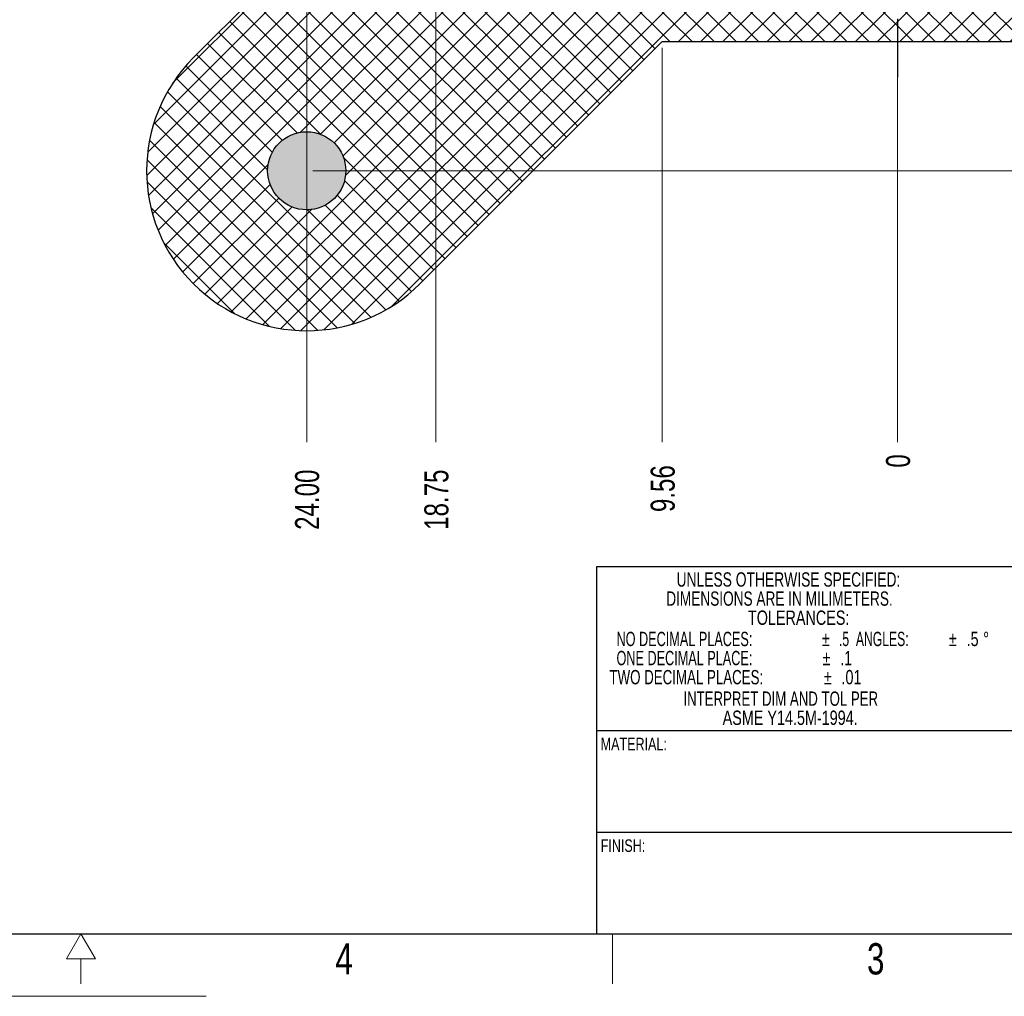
# Model space of a CAD drawing. Header units: millimetres. Extents: x 0 to 864, y 0 to 559.
# Tile 2 of 4: x 419 to 619, y 0 to 198. Entities that reach past the tile are written whole.
import ezdxf

# ---------------------------------------------------------------- set-up
doc = ezdxf.new("R2010")
doc.units = ezdxf.units.MM
doc.linetypes.add('CENTERX2', pattern=[20.32, 12.7, -2.54, 2.54, -2.54])
for name, color, linetype, lineweight in [('BORDER_N', 250, 'Continuous', 0), ('BORDER_W', 5, 'Continuous', 30), ('TEXT', 250, 'Continuous', 15)]:
    doc.layers.add(name, color=color, linetype=linetype, lineweight=lineweight)
doc.styles.add('SLDTEXTSTYLE0', font='TXT', dxfattribs={"width": 0.75})
doc.styles.add('SLDTEXTSTYLE14', font='TXT', dxfattribs={"width": 0.660714})
doc.styles.add('SLDTEXTSTYLE15', font='TXT', dxfattribs={"width": 0.634615})
doc.styles.add('SLDTEXTSTYLE16', font='TXT', dxfattribs={"width": 0.722222})
doc.styles.add('SLDTEXTSTYLE17', font='TXT', dxfattribs={"width": 0.711207})
doc.styles.add('SLDTEXTSTYLE2', font='TXT', dxfattribs={"width": 0.69})
doc.styles.add('SLDTEXTSTYLE7', font='TXT', dxfattribs={"width": 0.69375})
doc.dimstyles.new('SLDDIMSTYLE0', dxfattribs={"dimtxt": 4.879436, "dimasz": 4.7625, "dimexe": 0, "dimexo": 0.0625, "dimgap": 1.219859, "dimtad": 0, "dimtih": 1, "dimtoh": 1, "dimdec": 0, "dimlfac": 0.2, "dimdsep": 46, "dimtxsty": 'SLDTEXTSTYLE0', "dimblk1": 'NONE', "dimblk2": 'NONE', "dimsah": 1, "dimcen": 0.09, "dimadec": 0, "dimazin": 0, "dimtfac": 1, "dimtdec": 3, "dimtofl": 0, "dimtmove": 0, "dimatfit": 3, "dimldrblk": 'NONE', "dimfxl": 0, "dimtolj": 1, "dimtzin": 12, "dimarcsym": 0})
doc.dimstyles.new('SLDDIMSTYLE1', dxfattribs={"dimtxt": 4.879436, "dimasz": 4.7625, "dimexe": 0, "dimexo": 0.0625, "dimgap": 1.219859, "dimtad": 0, "dimtih": 1, "dimtoh": 1, "dimlfac": 0.2, "dimzin": 12, "dimdsep": 46, "dimtxsty": 'SLDTEXTSTYLE0', "dimblk1": 'NONE', "dimblk2": 'NONE', "dimsah": 1, "dimcen": 0.09, "dimadec": 0, "dimazin": 0, "dimtfac": 1, "dimtdec": 3, "dimtofl": 0, "dimtmove": 0, "dimatfit": 3, "dimldrblk": 'NONE', "dimfxl": 0, "dimtolj": 1, "dimtzin": 12, "dimarcsym": 0})
doc.dimstyles.new('SLDDIMSTYLE2', dxfattribs={"dimtxt": 4.879436, "dimasz": 4.7625, "dimexe": 0, "dimexo": 0.0625, "dimgap": 1.219859, "dimtad": 0, "dimtih": 1, "dimtoh": 1, "dimlfac": 0.2, "dimzin": 4, "dimdsep": 46, "dimtxsty": 'SLDTEXTSTYLE0', "dimblk1": 'NONE', "dimblk2": 'NONE', "dimsah": 1, "dimcen": 0.09, "dimadec": 0, "dimazin": 0, "dimtfac": 1, "dimtdec": 3, "dimtofl": 0, "dimtmove": 0, "dimatfit": 3, "dimldrblk": 'NONE', "dimfxl": 0, "dimtolj": 1, "dimtzin": 12, "dimarcsym": 0})

# ---------------------------------------------------------------- blocks, each defined once
blk = doc.blocks.new('SW_NOTE_1')
at = {"layer": 'TEXT', "char_height": 2.9104, "attachment_point": 1}
for s, insert, style in [('{INTERPRET DIM AND TOL PER}', (0, 3.72), 'SLDTEXTSTYLE2'), ('{ASME Y14.5M-1994.}', (7.97, -0.16), 'SLDTEXTSTYLE0')]:
    blk.add_mtext(s, dxfattribs=dict(at, insert=insert, style=style))
blk = doc.blocks.new('SW_NOTE_2')
at = {"layer": 'TEXT', "attachment_point": 1}
for s, insert, char_height, style in [('{%%p}', (43.14, 3.72), 2.91, 'SLDTEXTSTYLE0'), ('{%%p}', (68.94, 3.72), 2.91, 'SLDTEXTSTYLE0'), ('{  NO DECIMAL PLACES: }', (0, 3.72), 2.9104, 'SLDTEXTSTYLE14'), ('{ .5  ANGLES: }', (45.92, 3.72), 2.9104, 'SLDTEXTSTYLE15'), ('{ .5}', (71.71, 3.72), 2.91, 'SLDTEXTSTYLE0'), ('{%%d}', (75.89, 3.72), 2.91, 'SLDTEXTSTYLE0'), ('{%%p}', (43.27, -0.16), 2.91, 'SLDTEXTSTYLE0'), ('{  ONE DECIMAL PLACE: }', (0, -0.16), 2.9104, 'SLDTEXTSTYLE14'), ('{ .1}', (46.04, -0.16), 2.91, 'SLDTEXTSTYLE0'), ('{TWO DECIMAL PLACES: }', (0, -4.04), 2.9104, 'SLDTEXTSTYLE7'), ('{%%p}', (43.53, -4.04), 2.91, 'SLDTEXTSTYLE0'), ('{ .01}', (46.3, -4.04), 2.91, 'SLDTEXTSTYLE0')]:
    blk.add_mtext(s, dxfattribs=dict(at, insert=insert, char_height=char_height, style=style))
blk = doc.blocks.new('SW_NOTE_3')
at = {"layer": 'TEXT', "char_height": 2.9104, "attachment_point": 1}
for s, insert, style in [('{UNLESS OTHERWISE SPECIFIED:}', (0, 3.72), 'SLDTEXTSTYLE16'), ('{DIMENSIONS ARE IN MILIMETERS.}', (-2.08, -0.16), 'SLDTEXTSTYLE17'), ('{TOLERANCES:}', (14.51, -4.04), 'SLDTEXTSTYLE0')]:
    blk.add_mtext(s, dxfattribs=dict(at, insert=insert, style=style))
blk = doc.blocks.new('*D6')
at = {"layer": 'TEXT'}
blk.add_line((597.64, 192.69), (597.64, 112.57), dxfattribs=at)
at = {"layer": 'TEXT', "insert": (595.28, 107.39), "char_height": 4.879, "attachment_point": 1, "rotation": 90, "style": 'SLDTEXTSTYLE0'}
blk.add_mtext('{0}', dxfattribs=at)
blk = doc.blocks.new('_None')
blk = doc.blocks.new('*D8')
at = {"layer": 'TEXT'}
blk.add_line((503.89, 238.65), (503.89, 112.57), dxfattribs=at)
at = {"layer": 'TEXT', "insert": (501.53, 94.76), "char_height": 4.879, "attachment_point": 1, "rotation": 90, "style": 'SLDTEXTSTYLE0'}
blk.add_mtext('{18.75}', dxfattribs=at)
blk = doc.blocks.new('*D9')
at = {"layer": 'TEXT'}
blk.add_line((691.39, 238.65), (691.39, 112.57), dxfattribs=at)
at = {"layer": 'TEXT', "insert": (689.03, 94.76), "char_height": 4.879, "attachment_point": 1, "rotation": 90, "style": 'SLDTEXTSTYLE0'}
blk.add_mtext('{18.75}', dxfattribs=at)
blk = doc.blocks.new('*D10')
at = {"layer": 'TEXT'}
blk.add_line((477.64, 406.44), (477.64, 112.57), dxfattribs=at)
at = {"layer": 'TEXT', "insert": (475.28, 94.76), "char_height": 4.879, "attachment_point": 1, "rotation": 90, "style": 'SLDTEXTSTYLE0'}
blk.add_mtext('{24.00}', dxfattribs=at)
blk = doc.blocks.new('*D11')
at = {"layer": 'TEXT'}
blk.add_line((717.64, 406.44), (717.64, 112.57), dxfattribs=at)
at = {"layer": 'TEXT', "insert": (715.28, 94.76), "char_height": 4.879, "attachment_point": 1, "rotation": 90, "style": 'SLDTEXTSTYLE0'}
blk.add_mtext('{24.00}', dxfattribs=at)
blk = doc.blocks.new('*D12')
at = {"layer": 'TEXT'}
blk.add_line((549.85, 192.69), (549.85, 112.57), dxfattribs=at)
at = {"layer": 'TEXT', "insert": (547.49, 98.37), "char_height": 4.879, "attachment_point": 1, "rotation": 90, "style": 'SLDTEXTSTYLE0'}
blk.add_mtext('{9.56}', dxfattribs=at)
blk = doc.blocks.new('*D13')
at = {"layer": 'TEXT'}
blk.add_line((645.43, 192.69), (645.43, 112.57), dxfattribs=at)
at = {"layer": 'TEXT', "insert": (643.07, 98.37), "char_height": 4.879, "attachment_point": 1, "rotation": 90, "style": 'SLDTEXTSTYLE0'}
blk.add_mtext('{9.56}', dxfattribs=at)
blk = doc.blocks.new('*D15')
at = {"layer": 'TEXT'}
blk.add_line((478.91, 167.71), (775.68, 167.71), dxfattribs=at)
at = {"layer": 'TEXT', "insert": (777.27, 170.07), "char_height": 4.879, "attachment_point": 1, "style": 'SLDTEXTSTYLE0'}
blk.add_mtext('{24.00}', dxfattribs=at)

msp = doc.modelspace()

# ---------------------------------------------------------------- hatches: boundary and pattern name
h = msp.add_hatch(color=3)
edge = h.paths.add_edge_path()
edge.add_arc((93.56606, 431.95064), 7.9375, 0, 360)
edge = h.paths.add_edge_path()
edge.add_arc((333.56606, 431.95064), 7.9375, 0, 360)
edge = h.paths.add_edge_path()
edge.add_arc((93.56606, 191.95064), 7.9375, 0, 360)
edge = h.paths.add_edge_path()
edge.add_arc((333.56606, 191.95064), 7.9375, 0, 360)
edge = h.paths.add_edge_path()
edge.add_arc((116.97606, 215.36064), 2.4775, 0, 360)
edge = h.paths.add_edge_path()
edge.add_arc((310.15606, 408.54064), 2.4775, 0, 360)
edge = h.paths.add_edge_path()
edge.add_arc((477.63971, 407.70619), 7.9375, 0, 360)
edge = h.paths.add_edge_path()
edge.add_arc((477.63971, 167.70619), 7.9375, 0, 360)
edge = h.paths.add_edge_path()
edge.add_arc((717.63971, 167.70619), 7.9375, 0, 360)
edge = h.paths.add_edge_path()
edge.add_arc((717.63971, 407.70619), 7.9375, 0, 360)
h = msp.add_hatch()
h.set_pattern_fill('ANSI37', color=1, style=0)
h.paths.add_polyline_path([(597.63971, 381.45619), (549.85165, 381.45619), (500.62068, 430.68716, 1), (454.65874, 384.72522), (503.88971, 335.49425), (503.88971, 239.91814), (454.65874, 190.68716, 1), (500.62068, 144.72522), (549.85165, 193.95619), (597.63971, 193.95619), (597.63971, 235.24619), (545.13971, 235.24619), (545.13971, 319.69619), (561.44471, 319.69619), (561.44471, 345.24619), (597.63971, 345.24619)])
h.paths.add_polyline_path([(469.70221, 407.70619, -1), (485.57721, 407.70619, -1)], flags=16)
h.paths.add_polyline_path([(534.24561, 355.25213), (544.23059, 355.25213), (534.24561, 345.26715)], flags=16)
h.paths.add_polyline_path([(485.57721, 167.70619, -1), (469.70221, 167.70619, -1)], flags=16)
h.paths.add_polyline_path([(740.62068, 384.72522, 1), (694.65874, 430.68716), (645.42777, 381.45619), (597.63971, 381.45619), (597.63971, 334.68619), (619.47971, 334.68619), (619.47971, 304.20619), (645.13971, 304.20619), (645.13971, 235.24619), (597.63971, 235.24619), (597.63971, 193.95619), (645.42777, 193.95619), (694.65874, 144.72522, 1), (740.62068, 190.68716), (691.38971, 239.91814), (691.38971, 335.49425)])
h.paths.add_polyline_path([(709.70221, 407.70619, -1), (725.57721, 407.70619, -1)], flags=16)
h.paths.add_polyline_path([(725.57721, 167.70619, -1), (709.70221, 167.70619, -1)], flags=16)
h.paths.add_polyline_path([(544.23059, 355.25213), (534.24561, 355.25213), (534.24561, 345.26715)], flags=16)

# ---------------------------------------------------------------- linework, layer by layer
at = {"color": 7, "linetype": 'CENTERX2'}
for q in [(597.63971, 186.74425), (597.63971, 193.95619)]:
    msp.add_line((597.63971, 381.45619), q, dxfattribs=at)
at = {"color": 7, "linetype": 'Continuous'}
for p, q in [((503.88971, 239.91814), (454.65874, 190.68716)), ((549.85165, 193.95619), (500.62068, 144.72522)), ((549.85165, 193.95619), (645.42777, 193.95619))]:
    msp.add_line(p, q, dxfattribs=at)
msp.add_circle((477.63971, 167.70619), 7.9375, dxfattribs=at)
msp.add_arc((477.63971, 167.70619), 32.5, 135, 315, dxfattribs=at)
at = {"layer": 'BORDER_N'}
for p, q in [((431.8, 12.7), (428.86706, 7.62)), ((431.8, 12.7), (434.73294, 7.62)), ((539.75, 12.7), (539.75, 2.54)), ((434.73294, 7.62), (428.86706, 7.62)), ((431.8, 7.62), (431.8, 2.54)), ((406.4, 0), (457.2, 0))]:
    msp.add_line(p, q, dxfattribs=at)
at = {"layer": 'BORDER_W'}
for p, q in [((536.575, 87.3125), (838.2, 87.3125)), ((536.575, 12.7), (536.575, 87.3125)), ((536.575, 53.975), (622.3, 53.975)), ((536.575, 33.3375), (708.025, 33.3375)), ((25.4, 12.7), (838.2, 12.7))]:
    msp.add_line(p, q, dxfattribs=at)

# ---------------------------------------------------------------- block references
at = {"layer": 'TEXT'}
for name, p in [('SW_NOTE_3', (552.74044, 82.41179)), ('SW_NOTE_2', (539.12655, 70.32767)), ('SW_NOTE_1', (554.13758, 58.20377))]:
    msp.add_blockref(name, p, dxfattribs=at)

# ---------------------------------------------------------------- texts
at = {"layer": 'TEXT', "attachment_point": 1, "style": 'SLDTEXTSTYLE0'}
for s, insert, char_height in [('{MATERIAL:}', (537.337, 52.52045), 2.54), ('{FINISH:}', (537.337, 31.88295), 2.54), ('{4}', (483.45659, 10.79224), 6.35), ('{3}', (591.41816, 10.79224), 6.35)]:
    msp.add_mtext(s, dxfattribs=dict(at, insert=insert, char_height=char_height))

# ---------------------------------------------------------------- dimensions: what is measured, and where the dimension line sits
at = {"layer": 'TEXT'}
for feature_location, offset, dtype, origin, dimstyle, picture, middle in [((477.63971, 407.70619, 0.5), (0, -301.48333), 1, (597.63971, 193.95619, 0.5), 'SLDDIMSTYLE2', '*D10', (477.63971, 100.38788, 2.5)), ((717.63971, 407.70619, 0.5), (0, -301.48333), 1, (597.63971, 193.95619, 0.5), 'SLDDIMSTYLE2', '*D11', (717.63971, 100.38788, 2.5)), ((477.63971, 167.70619, 0.5), (304.3901, 0), 0, (672.63971, 287.70619, 0.5), 'SLDDIMSTYLE2', '*D15', (787.8648, 167.70619, 2.5)), ((503.88971, 239.91814, 0.5), (0, -133.69527), 1, (597.63971, 193.95619, 0.5), 'SLDDIMSTYLE1', '*D8', (503.88971, 95.48954, 2.5)), ((691.38971, 239.91814, 0.5), (0, -133.69527), 1, (597.63971, 193.95619, 0.5), 'SLDDIMSTYLE1', '*D9', (691.38971, 95.48954, 2.5)), ((549.85165, 193.95619, 0.5), (0, -87.73333), 1, (597.63971, 193.95619, 0.5), 'SLDDIMSTYLE1', '*D12', (549.85165, 95.53162, 2.5)), ((597.6397136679, 193.9561944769, 0.5), (0, -87.7333326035), 1, (597.6397136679, 193.9561944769, 0.5), 'SLDDIMSTYLE0', '*D6', (597.6397136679, 104.6988618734, 2.5)), ((645.42777, 193.95619, 0.5), (0, -87.73333), 1, (597.63971, 193.95619, 0.5), 'SLDDIMSTYLE1', '*D13', (645.42777, 95.53162, 2.5))]:
    dim = msp.add_ordinate_dim(feature_location=feature_location, offset=offset, dtype=dtype, origin=origin, dimstyle=dimstyle, override={"dimtxt": 4.879436, "dimasz": 4.7625, "dimexe": 3.175, "dimexo": 1.27, "dimgap": 1.524, "dimtad": 0, "dimtih": 1, "dimtoh": 1, "dimlfac": 5, "dimzin": 12, "dimtzin": 12}, dxfattribs=at)
    dim.commit()
    dim.dimension.update_dxf_attribs({"geometry": picture, "text_midpoint": middle})

doc.saveas('drawing.dxf')
